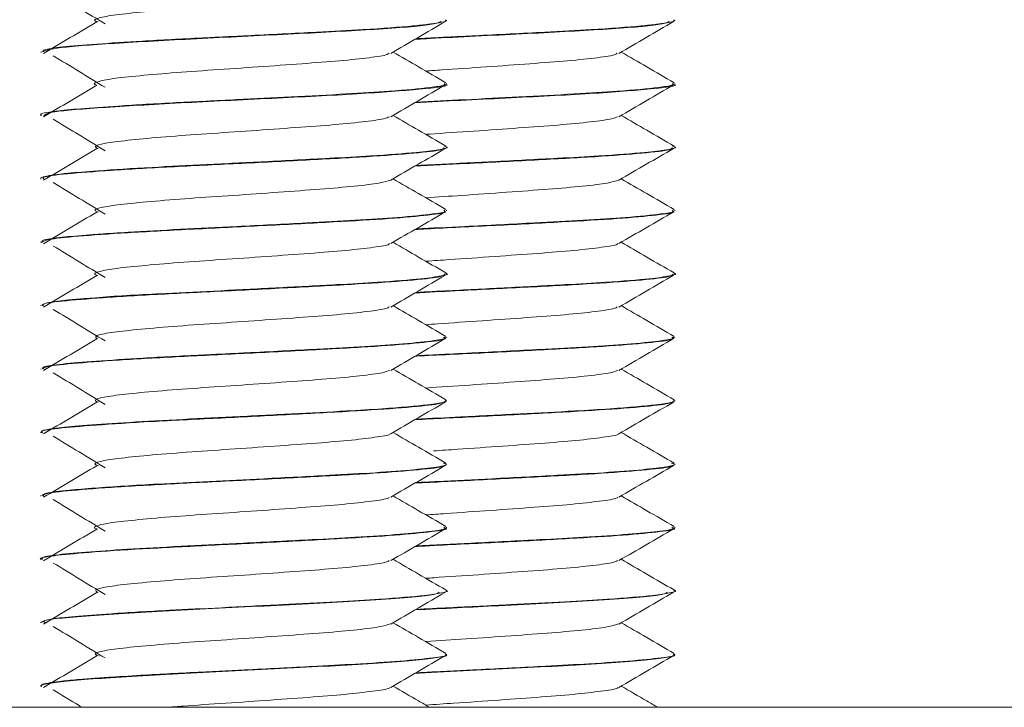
# Model space of a CAD drawing. Header units: millimetres. Extents: x -319 to 825, y -1612 to -168.
# Tile 18 of 41: x -15 to 4, y -242 to -229. Entities that reach past the tile are written whole.
import ezdxf

# ---------------------------------------------------------------- set-up
doc = ezdxf.new("R2010")
doc.units = ezdxf.units.MM

msp = doc.modelspace()

# ---------------------------------------------------------------- linework, layer by layer
at = {"color": 7, "linetype": 'Continuous', "lineweight": 15}
for p, q in [((-6.598, -228.743), (-6.598, -228.733)), ((-2.098, -228.743), (-2.098, -228.733)), ((-14.598, -229.358), (-14.598, -229.368)), ((-6.598, -229.993), (-6.598, -229.982)), ((-2.098, -229.993), (-2.098, -229.982)), ((-14.598, -230.608), (-14.598, -230.618)), ((-6.598, -231.242), (-6.598, -231.233)), ((-2.098, -231.242), (-2.098, -231.233)), ((-14.598, -231.858), (-14.598, -231.867)), ((-6.598, -232.493), (-6.598, -232.483)), ((-2.098, -232.493), (-2.098, -232.483)), ((-14.598, -233.108), (-14.598, -233.118)), ((-6.598, -233.743), (-6.598, -233.733)), ((-2.098, -233.743), (-2.098, -233.733)), ((-14.598, -234.358), (-14.598, -234.367)), ((-6.598, -234.993), (-6.598, -234.983)), ((-2.098, -234.993), (-2.098, -234.983)), ((-14.598, -235.608), (-14.598, -235.618)), ((-6.598, -236.243), (-6.598, -236.233)), ((-2.098, -236.243), (-2.098, -236.233)), ((-14.598, -236.858), (-14.598, -236.867)), ((-6.598, -237.492), (-6.598, -237.483)), ((-2.098, -237.492), (-2.098, -237.483)), ((-14.598, -238.108), (-14.598, -238.118)), ((-6.598, -238.743), (-6.598, -238.733)), ((-2.098, -238.743), (-2.098, -238.733)), ((-14.598, -239.358), (-14.598, -239.368)), ((-6.598, -239.992), (-6.598, -239.983)), ((-2.098, -239.992), (-2.098, -239.983)), ((-14.598, -240.608), (-14.598, -240.617)), ((-6.598, -241.243), (-6.598, -241.233)), ((-2.098, -241.243), (-2.098, -241.233)), ((-14.598, -241.858), (-14.598, -241.868)), ((-28.098, -242.281), (121.902, -242.281))]:
    msp.add_line(p, q, dxfattribs=at)
for points, knots in [([(-14.353, -228.187), (-14.182, -228.29), (-13.84, -228.498), (-13.5, -228.705), (-13.331, -228.809)], [0, 0, 0, 0, 0.500062, 1, 1, 1, 1]), ([(-13.464, -228.768), (-13.484, -228.763), (-13.577, -228.738), (-13.476, -228.69), (-13.153, -228.63), (-12.578, -228.571), (-11.829, -228.508), (-10.964, -228.451), (-10.067, -228.389), (-9.22, -228.328), (-8.491, -228.27), (-7.981, -228.206), (-7.719, -228.165), (-7.716, -228.142), (-7.715, -228.139)], [0, 0, 0, 0, 0.026347, 0.123133, 0.218782, 0.314152, 0.411015, 0.505705, 0.602215, 0.698397, 0.793298, 0.89022, 0.985197, 1, 1, 1, 1]), ([(-14.597, -229.368), (-14.516, -229.337), (-14.353, -229.275), (-13.127, -229.187), (-11.448, -229.096), (-9.574, -229.004), (-7.938, -228.917), (-6.862, -228.833), (-6.752, -228.783), (-6.708, -228.763)], [0, 0, 0, 0, 0.150579, 0.299652, 0.449312, 0.599638, 0.748377, 0.899387, 1, 1, 1, 1]), ([(-6.621, -228.733), (-6.613, -228.736), (-6.579, -228.751), (-6.669, -228.772), (-6.768, -228.791), (-6.831, -228.8), (-6.881, -228.807), (-7.001, -228.823), (-7.374, -228.862), (-8.105, -228.915), (-9.252, -228.976), (-10.227, -229.027), (-10.988, -229.065), (-11.694, -229.099), (-12.588, -229.145), (-13.543, -229.208), (-14.191, -229.261), (-14.566, -229.313), (-14.551, -229.344), (-14.544, -229.358)], [0, 0, 0, 0, 0.015858, 0.070324, 0.101456, 0.110732, 0.115808, 0.135919, 0.185943, 0.300236, 0.382963, 0.495648, 0.532484, 0.565107, 0.666422, 0.757554, 0.851392, 0.936751, 1, 1, 1, 1]), ([(-13.49, -228.768), (-13.665, -228.872), (-14.017, -229.08), (-14.367, -229.287), (-14.542, -229.391)], [0, 0, 0, 0, 0.499963, 1, 1, 1, 1]), ([(-7.698, -229.39), (-7.518, -229.285), (-7.159, -229.076), (-6.799, -228.868), (-6.619, -228.763)], [0, 0, 0, 0, 0.499684, 1, 1, 1, 1]), ([(-7.222, -229.113), (-7.121, -229.107), (-6.48, -229.072), (-5.058, -229.004), (-3.443, -228.917), (-2.361, -228.833), (-2.252, -228.783), (-2.208, -228.763)], [0, 0, 0, 0, 0.048027, 0.307896, 0.565022, 0.826074, 1, 1, 1, 1]), ([(-2.121, -228.733), (-2.113, -228.736), (-2.079, -228.751), (-2.169, -228.772), (-2.268, -228.791), (-2.331, -228.8), (-2.381, -228.807), (-2.501, -228.823), (-2.874, -228.862), (-3.605, -228.915), (-4.751, -228.976), (-5.729, -229.027), (-6.486, -229.065), (-6.883, -229.084), (-7.105, -229.096), (-7.201, -229.101)], [0, 0, 0, 0, 0.026876, 0.1191762, 0.1719315, 0.1876522, 0.1962535, 0.2303344, 0.3151061, 0.5087934, 0.648986, 0.8399459, 0.9023712, 0.9576541, 1, 1, 1, 1]), ([(-3.198, -229.39), (-3.018, -229.285), (-2.659, -229.076), (-2.299, -228.868), (-2.119, -228.763)], [0, 0, 0, 0, 0.499684, 1, 1, 1, 1]), ([(-14.353, -229.437), (-14.182, -229.54), (-13.84, -229.748), (-13.5, -229.955), (-13.331, -230.059)], [0, 0, 0, 0, 0.500074, 1, 1, 1, 1]), ([(-13.49, -230.018), (-13.49, -230.018), (-13.576, -230), (-13.516, -229.956), (-13.271, -229.895), (-12.752, -229.838), (-12.047, -229.775), (-11.205, -229.716), (-10.309, -229.656), (-9.441, -229.593), (-8.673, -229.537), (-8.097, -229.474), (-7.768, -229.425), (-7.738, -229.397), (-7.729, -229.388)], [0, 0, 0, 0, 0.000211, 0.0965, 0.1928643, 0.2875854, 0.3844501, 0.4796191, 0.5754181, 0.672101, 0.7666985, 0.8633996, 0.9591595, 1, 1, 1, 1]), ([(-6.608, -229.968), (-6.788, -229.864), (-7.136, -229.662), (-7.484, -229.46), (-7.652, -229.363)], [0, 0, 0, 0, 0.517443, 1, 1, 1, 1]), ([(-7.005, -229.738), (-6.904, -229.731), (-6.529, -229.704), (-5.805, -229.656), (-4.942, -229.593), (-4.172, -229.537), (-3.597, -229.474), (-3.268, -229.425), (-3.238, -229.397), (-3.229, -229.388)], [0, 0, 0, 0, 0.06396, 0.23628, 0.41019, 0.580348, 0.754288, 0.926538, 1, 1, 1, 1]), ([(-2.108, -229.968), (-2.288, -229.864), (-2.636, -229.662), (-2.984, -229.46), (-3.152, -229.363)], [0, 0, 0, 0, 0.517432, 1, 1, 1, 1]), ([(-6.638, -229.982), (-6.634, -229.994), (-6.624, -230.022), (-6.953, -230.07), (-7.596, -230.131), (-8.581, -230.191), (-9.623, -230.245), (-10.781, -230.305), (-11.974, -230.362), (-13.036, -230.423), (-13.833, -230.48), (-14.386, -230.534), (-14.643, -230.579), (-14.586, -230.605), (-14.58, -230.608)], [0, 0, 0, 0, 0.0557821, 0.1300548, 0.2455785, 0.3317493, 0.4254322, 0.5108834, 0.6072726, 0.7117165, 0.7964265, 0.8756944, 0.9875884, 1, 1, 1, 1]), ([(-13.49, -230.018), (-13.665, -230.122), (-14.017, -230.33), (-14.367, -230.537), (-14.542, -230.641)], [0, 0, 0, 0, 0.49995, 1, 1, 1, 1]), ([(-14.536, -230.618), (-14.507, -230.592), (-14.441, -230.536), (-13.382, -230.454), (-11.777, -230.361), (-9.914, -230.271), (-8.174, -230.183), (-7.01, -230.089), (-6.488, -230.029), (-6.621, -229.996), (-6.632, -229.993)], [0, 0, 0, 0, 0.119688, 0.26336, 0.408852, 0.553264, 0.697517, 0.843143, 0.986776, 1, 1, 1, 1]), ([(-7.698, -230.64), (-7.518, -230.535), (-7.159, -230.326), (-6.799, -230.118), (-6.619, -230.013)], [0, 0, 0, 0, 0.499696, 1, 1, 1, 1]), ([(-7.218, -230.361), (-6.62, -230.331), (-5.422, -230.271), (-3.67, -230.183), (-2.511, -230.089), (-1.988, -230.029), (-2.121, -229.996), (-2.132, -229.993)], [0, 0, 0, 0, 0.2430379, 0.4874647, 0.7342179, 0.9775923, 1, 1, 1, 1]), ([(-2.138, -229.982), (-2.134, -229.994), (-2.124, -230.022), (-2.453, -230.07), (-3.096, -230.131), (-4.081, -230.191), (-5.122, -230.246), (-6.211, -230.302), (-6.879, -230.334), (-7.2, -230.35)], [0, 0, 0, 0, 0.094641, 0.220648, 0.416642, 0.562839, 0.721777, 0.866752, 1, 1, 1, 1]), ([(-3.198, -230.64), (-3.018, -230.535), (-2.659, -230.326), (-2.299, -230.118), (-2.119, -230.013)], [0, 0, 0, 0, 0.499696, 1, 1, 1, 1]), ([(-13.463, -231.269), (-13.493, -231.254), (-13.564, -231.219), (-13.359, -231.161), (-12.916, -231.104), (-12.254, -231.042), (-11.442, -230.981), (-10.552, -230.923), (-9.67, -230.86), (-8.867, -230.802), (-8.232, -230.741), (-7.822, -230.685), (-7.751, -230.652), (-7.723, -230.638)], [0, 0, 0, 0, 0.071416, 0.168001, 0.262424, 0.358787, 0.454608, 0.549381, 0.646065, 0.740712, 0.836693, 0.932946, 1, 1, 1, 1]), ([(-6.608, -231.218), (-6.788, -231.114), (-7.136, -230.912), (-7.484, -230.71), (-7.652, -230.613)], [0, 0, 0, 0, 0.51743, 1, 1, 1, 1]), ([(-7.006, -230.987), (-6.98, -230.985), (-6.69, -230.963), (-6.045, -230.924), (-5.172, -230.86), (-4.366, -230.802), (-3.732, -230.741), (-3.322, -230.685), (-3.251, -230.652), (-3.223, -230.638)], [0, 0, 0, 0, 0.017246, 0.18802, 0.362238, 0.532785, 0.705731, 0.879174, 1, 1, 1, 1]), ([(-2.108, -231.218), (-2.288, -231.114), (-2.636, -230.912), (-2.984, -230.71), (-3.152, -230.613)], [0, 0, 0, 0, 0.517419, 1, 1, 1, 1]), ([(-14.353, -230.687), (-14.182, -230.79), (-13.84, -230.998), (-13.5, -231.205), (-13.331, -231.309)], [0, 0, 0, 0, 0.500062, 1, 1, 1, 1]), ([(-6.639, -231.218), (-6.624, -231.222), (-6.523, -231.246), (-6.714, -231.286), (-7.186, -231.347), (-7.957, -231.405), (-8.997, -231.463), (-10.118, -231.522), (-11.334, -231.582), (-12.487, -231.639), (-13.428, -231.7), (-14.154, -231.757), (-14.517, -231.808), (-14.604, -231.843), (-14.597, -231.857), (-14.597, -231.858)], [0, 0, 0, 0, 0.016343, 0.11136, 0.194656, 0.300878, 0.375571, 0.479458, 0.56777, 0.656881, 0.760619, 0.836331, 0.935569, 0.997601, 1, 1, 1, 1]), ([(-2.139, -231.218), (-2.124, -231.222), (-2.023, -231.246), (-2.214, -231.286), (-2.686, -231.347), (-3.457, -231.405), (-4.498, -231.463), (-5.613, -231.522), (-6.595, -231.57), (-7.075, -231.595), (-7.201, -231.601)], [0, 0, 0, 0, 0.027277, 0.185879, 0.324913, 0.502213, 0.62689, 0.800294, 0.947701, 1, 1, 1, 1]), ([(-14.539, -231.867), (-14.55, -231.856), (-14.58, -231.821), (-14.125, -231.763), (-13.263, -231.697), (-12.074, -231.627), (-10.716, -231.563), (-9.35, -231.491), (-8.118, -231.427), (-7.191, -231.356), (-6.654, -231.296), (-6.649, -231.258), (-6.647, -231.242)], [0, 0, 0, 0, 0.056563, 0.165242, 0.273221, 0.382687, 0.490027, 0.599694, 0.707155, 0.816432, 0.924769, 1, 1, 1, 1]), ([(-13.49, -231.268), (-13.665, -231.372), (-14.017, -231.58), (-14.367, -231.787), (-14.542, -231.891)], [0, 0, 0, 0, 0.499963, 1, 1, 1, 1]), ([(-7.698, -231.89), (-7.518, -231.785), (-7.159, -231.576), (-6.799, -231.368), (-6.619, -231.263)], [0, 0, 0, 0, 0.499684, 1, 1, 1, 1]), ([(-7.219, -231.611), (-6.889, -231.595), (-6.114, -231.557), (-4.848, -231.491), (-3.619, -231.427), (-2.691, -231.356), (-2.154, -231.296), (-2.149, -231.258), (-2.147, -231.242)], [0, 0, 0, 0, 0.137457, 0.322939, 0.504695, 0.689524, 0.872758, 1, 1, 1, 1]), ([(-3.198, -231.89), (-3.018, -231.785), (-2.659, -231.576), (-2.299, -231.368), (-2.119, -231.263)], [0, 0, 0, 0, 0.499684, 1, 1, 1, 1]), ([(-14.353, -231.937), (-14.182, -232.04), (-13.84, -232.248), (-13.5, -232.455), (-13.331, -232.559)], [0, 0, 0, 0, 0.500074, 1, 1, 1, 1]), ([(-13.457, -232.518), (-13.485, -232.509), (-13.574, -232.48), (-13.436, -232.428), (-13.062, -232.37), (-12.45, -232.309), (-11.674, -232.247), (-10.797, -232.19), (-9.904, -232.127), (-9.072, -232.067), (-8.384, -232.008), (-7.882, -231.946), (-7.759, -231.907), (-7.698, -231.889)], [0, 0, 0, 0, 0.044572, 0.141317, 0.236224, 0.33203, 0.428507, 0.522979, 0.619601, 0.715067, 0.810285, 0.906974, 1, 1, 1, 1]), ([(-6.608, -232.468), (-6.788, -232.364), (-7.136, -232.162), (-7.484, -231.96), (-7.652, -231.863)], [0, 0, 0, 0, 0.517443, 1, 1, 1, 1]), ([(-7.006, -232.237), (-6.773, -232.222), (-6.251, -232.186), (-5.403, -232.127), (-4.572, -232.067), (-3.884, -232.008), (-3.382, -231.946), (-3.259, -231.907), (-3.198, -231.889)], [0, 0, 0, 0, 0.141064, 0.315045, 0.486942, 0.658395, 0.832496, 1, 1, 1, 1]), ([(-2.108, -232.468), (-2.288, -232.364), (-2.636, -232.162), (-2.984, -231.96), (-3.152, -231.863)], [0, 0, 0, 0, 0.517432, 1, 1, 1, 1]), ([(-14.585, -233.118), (-14.549, -233.096), (-14.477, -233.05), (-13.804, -232.987), (-12.789, -232.917), (-11.508, -232.85), (-10.126, -232.782), (-8.801, -232.712), (-7.671, -232.648), (-6.918, -232.576), (-6.567, -232.528), (-6.631, -232.499), (-6.644, -232.493)], [0, 0, 0, 0, 0.103271, 0.210698, 0.320061, 0.428286, 0.536743, 0.645976, 0.753498, 0.86317, 0.970506, 1, 1, 1, 1]), ([(-6.648, -232.483), (-6.634, -232.491), (-6.589, -232.516), (-6.878, -232.56), (-7.469, -232.621), (-8.366, -232.679), (-9.444, -232.736), (-10.65, -232.799), (-11.867, -232.858), (-12.777, -232.908), (-13.364, -232.947), (-13.842, -232.983), (-14.303, -233.024), (-14.6, -233.071), (-14.569, -233.1), (-14.561, -233.108)], [0, 0, 0, 0, 0.03725, 0.119378, 0.226872, 0.31517, 0.399742, 0.510611, 0.600424, 0.692286, 0.750485, 0.782948, 0.862711, 0.96212, 1, 1, 1, 1]), ([(-13.49, -232.518), (-13.665, -232.622), (-14.017, -232.83), (-14.367, -233.037), (-14.542, -233.141)], [0, 0, 0, 0, 0.49995, 1, 1, 1, 1]), ([(-7.698, -233.14), (-7.518, -233.035), (-7.159, -232.826), (-6.799, -232.618), (-6.619, -232.513)], [0, 0, 0, 0, 0.499696, 1, 1, 1, 1]), ([(-7.22, -232.862), (-7.145, -232.858), (-6.655, -232.831), (-5.616, -232.782), (-4.304, -232.712), (-3.17, -232.648), (-2.418, -232.576), (-2.067, -232.528), (-2.131, -232.499), (-2.144, -232.493)], [0, 0, 0, 0, 0.033365, 0.216739, 0.401428, 0.583222, 0.768653, 0.95013, 1, 1, 1, 1]), ([(-2.148, -232.483), (-2.134, -232.491), (-2.089, -232.516), (-2.378, -232.56), (-2.969, -232.621), (-3.867, -232.679), (-4.943, -232.736), (-6.107, -232.796), (-6.88, -232.834), (-7.2, -232.85)], [0, 0, 0, 0, 0.0632506, 0.2027086, 0.3852384, 0.5351694, 0.6787761, 0.8670353, 1, 1, 1, 1]), ([(-3.198, -233.14), (-3.018, -233.035), (-2.659, -232.826), (-2.299, -232.618), (-2.119, -232.513)], [0, 0, 0, 0, 0.499696, 1, 1, 1, 1]), ([(-13.47, -233.768), (-13.485, -233.765), (-13.578, -233.741), (-13.491, -233.695), (-13.192, -233.635), (-12.634, -233.577), (-11.899, -233.513), (-11.04, -233.456), (-10.143, -233.394), (-9.289, -233.332), (-8.547, -233.275), (-8.016, -233.212), (-7.734, -233.169), (-7.724, -233.144), (-7.722, -233.139)], [0, 0, 0, 0, 0.017965, 0.114644, 0.210562, 0.305685, 0.402597, 0.497394, 0.593723, 0.690113, 0.784873, 0.881772, 0.976964, 1, 1, 1, 1]), ([(-6.608, -233.718), (-6.788, -233.614), (-7.136, -233.412), (-7.484, -233.21), (-7.652, -233.113)], [0, 0, 0, 0, 0.51743, 1, 1, 1, 1]), ([(-7.005, -233.488), (-6.851, -233.477), (-6.417, -233.447), (-5.64, -233.394), (-4.789, -233.332), (-4.047, -233.275), (-3.516, -233.212), (-3.234, -233.169), (-3.224, -233.144), (-3.222, -233.139)], [0, 0, 0, 0, 0.095492, 0.268849, 0.442315, 0.612851, 0.78723, 0.958544, 1, 1, 1, 1]), ([(-2.108, -233.718), (-2.288, -233.614), (-2.636, -233.412), (-2.984, -233.21), (-3.152, -233.113)], [0, 0, 0, 0, 0.517419, 1, 1, 1, 1]), ([(-14.353, -233.187), (-14.182, -233.29), (-13.84, -233.498), (-13.5, -233.705), (-13.331, -233.809)], [0, 0, 0, 0, 0.500062, 1, 1, 1, 1]), ([(-6.627, -233.718), (-6.618, -233.72), (-6.527, -233.741), (-6.679, -233.778), (-7.079, -233.836), (-7.826, -233.897), (-8.804, -233.952), (-9.867, -234.008), (-11.042, -234.068), (-12.303, -234.131), (-13.196, -234.175), (-13.648, -234.222), (-13.751, -234.225), (-13.766, -234.229), (-13.771, -234.228), (-13.771, -234.228), (-13.771, -234.228), (-13.771, -234.228), (-13.771, -234.228), (-13.771, -234.228), (-13.774, -234.228), (-13.779, -234.228), (-13.792, -234.23), (-13.817, -234.231), (-13.866, -234.236), (-14.012, -234.248), (-14.209, -234.267), (-14.51, -234.306), (-14.547, -234.336), (-14.574, -234.358)], [0, 0, 0, 0, 0.009212, 0.0938539, 0.1801934, 0.2876946, 0.3624275, 0.4557691, 0.5463714, 0.6339461, 0.7572403, 0.7904188, 0.7941573, 0.7960721, 0.7961027, 0.7961183, 0.7961225, 0.7961237, 0.7961263, 0.7961379, 0.7962249, 0.7969228, 0.7983183, 0.8011094, 0.8066918, 0.8178569, 0.8614704, 0.9006527, 1, 1, 1, 1]), ([(-14.544, -234.367), (-14.558, -234.359), (-14.611, -234.328), (-14.22, -234.273), (-13.418, -234.208), (-12.266, -234.137), (-10.923, -234.073), (-9.549, -234.001), (-8.287, -233.936), (-7.305, -233.867), (-6.69, -233.802), (-6.647, -233.761), (-6.628, -233.743)], [0, 0, 0, 0, 0.0400963, 0.1492404, 0.2568187, 0.366463, 0.473775, 0.5833313, 0.6911365, 0.8000201, 0.9089028, 1, 1, 1, 1]), ([(-7.22, -234.112), (-6.958, -234.099), (-6.257, -234.063), (-5.046, -234.001), (-3.788, -233.936), (-2.805, -233.867), (-2.19, -233.802), (-2.147, -233.761), (-2.128, -233.743)], [0, 0, 0, 0, 0.1107158, 0.295859, 0.4780412, 0.6620487, 0.8460517, 1, 1, 1, 1]), ([(-2.127, -233.718), (-2.118, -233.72), (-2.027, -233.741), (-2.179, -233.778), (-2.579, -233.836), (-3.325, -233.897), (-4.305, -233.952), (-5.364, -234.008), (-6.398, -234.061), (-6.985, -234.09), (-7.201, -234.101)], [0, 0, 0, 0, 0.01538, 0.156694, 0.300839, 0.480315, 0.605084, 0.760922, 0.912185, 1, 1, 1, 1]), ([(-13.49, -233.768), (-13.665, -233.872), (-14.017, -234.08), (-14.367, -234.287), (-14.542, -234.391)], [0, 0, 0, 0, 0.499963, 1, 1, 1, 1]), ([(-7.698, -234.39), (-7.518, -234.285), (-7.159, -234.076), (-6.799, -233.868), (-6.619, -233.763)], [0, 0, 0, 0, 0.499684, 1, 1, 1, 1]), ([(-3.198, -234.39), (-3.018, -234.285), (-2.659, -234.076), (-2.299, -233.868), (-2.119, -233.763)], [0, 0, 0, 0, 0.499684, 1, 1, 1, 1]), ([(-14.353, -234.437), (-14.182, -234.54), (-13.84, -234.748), (-13.5, -234.955), (-13.331, -235.059)], [0, 0, 0, 0, 0.500074, 1, 1, 1, 1]), ([(-13.479, -235.019), (-13.504, -235), (-13.554, -234.961), (-13.295, -234.9), (-12.807, -234.843), (-12.113, -234.78), (-11.28, -234.721), (-10.385, -234.662), (-9.513, -234.598), (-8.733, -234.542), (-8.137, -234.479), (-7.784, -234.428), (-7.743, -234.398), (-7.729, -234.388)], [0, 0, 0, 0, 0.0899331, 0.186261, 0.2806916, 0.3772911, 0.472525, 0.5678382, 0.6644159, 0.7588349, 0.8552001, 0.9510097, 1, 1, 1, 1]), ([(-6.608, -234.968), (-6.788, -234.864), (-7.136, -234.662), (-7.484, -234.46), (-7.652, -234.363)], [0, 0, 0, 0, 0.517443, 1, 1, 1, 1]), ([(-7.005, -234.738), (-6.928, -234.732), (-6.58, -234.707), (-5.881, -234.662), (-5.014, -234.598), (-4.232, -234.542), (-3.637, -234.479), (-3.284, -234.428), (-3.243, -234.398), (-3.229, -234.388)], [0, 0, 0, 0, 0.049406, 0.221176, 0.395225, 0.565382, 0.739052, 0.911711, 1, 1, 1, 1]), ([(-2.108, -234.968), (-2.288, -234.864), (-2.636, -234.662), (-2.984, -234.46), (-3.152, -234.363)], [0, 0, 0, 0, 0.517432, 1, 1, 1, 1]), ([(-6.641, -234.983), (-6.628, -234.989), (-6.573, -235.013), (-6.834, -235.054), (-7.367, -235.112), (-8.185, -235.169), (-9.229, -235.225), (-10.208, -235.276), (-10.976, -235.315), (-11.676, -235.348), (-12.588, -235.395), (-13.54, -235.458), (-14.208, -235.513), (-14.568, -235.564), (-14.563, -235.596), (-14.561, -235.608)], [0, 0, 0, 0, 0.027282, 0.11299, 0.212249, 0.295526, 0.38181, 0.495536, 0.528513, 0.56584, 0.664765, 0.758281, 0.85058, 0.942883, 1, 1, 1, 1]), ([(-14.559, -235.618), (-14.546, -235.599), (-14.516, -235.557), (-13.925, -235.496), (-12.961, -235.427), (-11.709, -235.359), (-10.331, -235.293), (-8.99, -235.222), (-7.821, -235.158), (-7.005, -235.087), (-6.595, -235.035), (-6.641, -235.002), (-6.655, -234.993)], [0, 0, 0, 0, 0.0869967, 0.1947109, 0.3036882, 0.4124642, 0.5203601, 0.6298709, 0.7371951, 0.8468549, 0.9543666, 1, 1, 1, 1]), ([(-13.49, -235.018), (-13.665, -235.122), (-14.017, -235.33), (-14.367, -235.537), (-14.542, -235.641)], [0, 0, 0, 0, 0.49995, 1, 1, 1, 1]), ([(-7.698, -235.64), (-7.518, -235.535), (-7.159, -235.326), (-6.799, -235.118), (-6.619, -235.013)], [0, 0, 0, 0, 0.499696, 1, 1, 1, 1]), ([(-7.218, -235.361), (-7.207, -235.36), (-6.791, -235.337), (-5.818, -235.293), (-4.494, -235.222), (-3.32, -235.158), (-2.505, -235.087), (-2.095, -235.035), (-2.141, -235.002), (-2.155, -234.993)], [0, 0, 0, 0, 0.0050144, 0.1877347, 0.37319, 0.5549414, 0.7406523, 0.9227183, 1, 1, 1, 1]), ([(-2.141, -234.983), (-2.128, -234.989), (-2.073, -235.013), (-2.334, -235.054), (-2.867, -235.112), (-3.685, -235.169), (-4.728, -235.225), (-5.709, -235.276), (-6.475, -235.315), (-6.872, -235.333), (-7.108, -235.346), (-7.201, -235.351)], [0, 0, 0, 0, 0.046249, 0.191549, 0.359819, 0.500998, 0.647272, 0.840069, 0.895978, 0.959254, 1, 1, 1, 1]), ([(-3.198, -235.64), (-3.018, -235.535), (-2.659, -235.326), (-2.299, -235.118), (-2.119, -235.013)], [0, 0, 0, 0, 0.499696, 1, 1, 1, 1]), ([(-14.353, -235.687), (-14.182, -235.79), (-13.84, -235.998), (-13.5, -236.205), (-13.331, -236.309)], [0, 0, 0, 0, 0.50005, 1, 1, 1, 1]), ([(-13.459, -236.268), (-13.49, -236.256), (-13.568, -236.223), (-13.386, -236.166), (-12.964, -236.109), (-12.317, -236.047), (-11.516, -235.986), (-10.629, -235.929), (-9.743, -235.865), (-8.931, -235.807), (-8.278, -235.747), (-7.84, -235.688), (-7.754, -235.654), (-7.716, -235.638)], [0, 0, 0, 0, 0.062918, 0.159566, 0.254064, 0.350263, 0.446304, 0.540904, 0.637579, 0.732409, 0.828157, 0.924561, 1, 1, 1, 1]), ([(-6.608, -236.218), (-6.788, -236.114), (-7.136, -235.912), (-7.484, -235.71), (-7.652, -235.613)], [0, 0, 0, 0, 0.51743, 1, 1, 1, 1]), ([(-7.007, -235.987), (-7.004, -235.987), (-6.74, -235.967), (-6.121, -235.929), (-5.246, -235.865), (-4.43, -235.807), (-3.778, -235.747), (-3.34, -235.688), (-3.254, -235.654), (-3.216, -235.638)], [0, 0, 0, 0, 0.0020279, 0.1725342, 0.3467803, 0.5177026, 0.6902758, 0.8640307, 1, 1, 1, 1]), ([(-2.108, -236.218), (-2.288, -236.114), (-2.636, -235.912), (-2.984, -235.71), (-3.152, -235.613)], [0, 0, 0, 0, 0.517419, 1, 1, 1, 1]), ([(-14.559, -236.867), (-14.571, -236.863), (-14.638, -236.835), (-14.303, -236.782), (-13.565, -236.719), (-12.453, -236.647), (-11.131, -236.583), (-9.749, -236.512), (-8.462, -236.445), (-7.428, -236.378), (-6.73, -236.308), (-6.642, -236.265), (-6.599, -236.243)], [0, 0, 0, 0, 0.02368, 0.133157, 0.240523, 0.350212, 0.457683, 0.566994, 0.675332, 0.783687, 0.892988, 1, 1, 1, 1]), ([(-6.617, -236.218), (-6.613, -236.235), (-6.605, -236.269), (-6.982, -236.325), (-7.672, -236.386), (-8.633, -236.444), (-9.638, -236.496), (-10.806, -236.557), (-11.959, -236.611), (-12.988, -236.67), (-13.789, -236.727), (-14.229, -236.767), (-14.479, -236.806), (-14.614, -236.833), (-14.573, -236.852), (-14.562, -236.858)], [0, 0, 0, 0, 0.0754591, 0.1582446, 0.2775632, 0.3455219, 0.4366075, 0.5280046, 0.6161807, 0.7084667, 0.7964464, 0.8758387, 0.9097797, 0.9754039, 1, 1, 1, 1]), ([(-13.49, -236.268), (-13.665, -236.372), (-14.017, -236.58), (-14.367, -236.787), (-14.542, -236.891)], [0, 0, 0, 0, 0.499963, 1, 1, 1, 1]), ([(-7.698, -236.89), (-7.518, -236.785), (-7.159, -236.576), (-6.799, -236.368), (-6.619, -236.263)], [0, 0, 0, 0, 0.499684, 1, 1, 1, 1]), ([(-7.221, -236.612), (-7.025, -236.602), (-6.398, -236.57), (-5.245, -236.512), (-3.963, -236.445), (-2.928, -236.378), (-2.231, -236.308), (-2.142, -236.265), (-2.099, -236.243)], [0, 0, 0, 0, 0.083912, 0.2685613, 0.4515684, 0.6346013, 0.819234, 1, 1, 1, 1]), ([(-2.117, -236.218), (-2.113, -236.235), (-2.105, -236.269), (-2.482, -236.325), (-3.172, -236.386), (-4.133, -236.444), (-5.137, -236.496), (-6.234, -236.553), (-6.907, -236.586), (-7.2, -236.6)], [0, 0, 0, 0, 0.126119, 0.264485, 0.463906, 0.577491, 0.729728, 0.882485, 1, 1, 1, 1]), ([(-3.198, -236.89), (-3.018, -236.785), (-2.659, -236.576), (-2.299, -236.368), (-2.119, -236.263)], [0, 0, 0, 0, 0.499684, 1, 1, 1, 1]), ([(-6.608, -237.468), (-6.788, -237.364), (-7.136, -237.162), (-7.484, -236.96), (-7.652, -236.863)], [0, 0, 0, 0, 0.517443, 1, 1, 1, 1]), ([(-2.108, -237.468), (-2.288, -237.364), (-2.636, -237.162), (-2.984, -236.96), (-3.152, -236.863)], [0, 0, 0, 0, 0.517432, 1, 1, 1, 1]), ([(-14.353, -236.937), (-14.182, -237.04), (-13.84, -237.248), (-13.5, -237.455), (-13.331, -237.559)], [0, 0, 0, 0, 0.500062, 1, 1, 1, 1]), ([(-13.459, -237.518), (-13.484, -237.511), (-13.575, -237.484), (-13.455, -237.433), (-13.105, -237.375), (-12.51, -237.315), (-11.746, -237.252), (-10.874, -237.195), (-9.979, -237.132), (-9.141, -237.072), (-8.427, -237.014), (-7.944, -236.95), (-7.702, -236.912), (-7.705, -236.891), (-7.705, -236.889)], [0, 0, 0, 0, 0.036208, 0.133079, 0.228387, 0.324094, 0.420854, 0.515484, 0.61216, 0.708063, 0.803191, 0.900094, 0.99488, 1, 1, 1, 1]), ([(-6.851, -237.227), (-6.694, -237.216), (-6.251, -237.186), (-5.477, -237.132), (-4.641, -237.072), (-3.927, -237.014), (-3.444, -236.95), (-3.202, -236.912), (-3.205, -236.891), (-3.205, -236.889)], [0, 0, 0, 0, 0.098869, 0.278673, 0.457039, 0.633961, 0.814192, 0.990481, 1, 1, 1, 1]), ([(-6.659, -237.468), (-6.633, -237.476), (-6.557, -237.501), (-6.749, -237.542), (-7.189, -237.596), (-7.95, -237.655), (-8.962, -237.711), (-10.105, -237.771), (-11.278, -237.829), (-12.455, -237.887), (-13.409, -237.948), (-14.121, -238.005), (-14.533, -238.055), (-14.562, -238.092), (-14.575, -238.108)], [0, 0, 0, 0, 0.0378345, 0.1110724, 0.2016271, 0.2922365, 0.3756253, 0.480492, 0.5641465, 0.6471812, 0.7660486, 0.8322201, 0.9252266, 1, 1, 1, 1]), ([(-14.544, -238.118), (-14.546, -238.103), (-14.552, -238.065), (-14.037, -238.006), (-13.127, -237.938), (-11.907, -237.868), (-10.538, -237.804), (-9.184, -237.732), (-7.976, -237.668), (-7.111, -237.597), (-6.658, -237.548), (-6.663, -237.519), (-6.664, -237.513)], [0, 0, 0, 0, 0.072993, 0.184853, 0.296992, 0.409901, 0.521063, 0.634438, 0.745394, 0.858621, 0.970158, 1, 1, 1, 1]), ([(-13.49, -237.518), (-13.665, -237.622), (-14.017, -237.83), (-14.367, -238.037), (-14.542, -238.141)], [0, 0, 0, 0, 0.499938, 1, 1, 1, 1]), ([(-7.698, -238.14), (-7.518, -238.035), (-7.159, -237.826), (-6.799, -237.618), (-6.619, -237.513)], [0, 0, 0, 0, 0.499696, 1, 1, 1, 1]), ([(-7.218, -237.861), (-6.83, -237.842), (-5.991, -237.801), (-4.682, -237.732), (-3.477, -237.668), (-2.61, -237.597), (-2.158, -237.548), (-2.163, -237.519), (-2.164, -237.513)], [0, 0, 0, 0, 0.1697502, 0.3662836, 0.5586311, 0.7549175, 0.9482653, 1, 1, 1, 1]), ([(-2.159, -237.468), (-2.133, -237.476), (-2.057, -237.501), (-2.249, -237.542), (-2.689, -237.596), (-3.45, -237.655), (-4.463, -237.711), (-5.602, -237.771), (-6.579, -237.819), (-7.059, -237.844), (-7.201, -237.851)], [0, 0, 0, 0, 0.0631434, 0.1853711, 0.3365011, 0.4877226, 0.6268943, 0.8019098, 0.9415278, 1, 1, 1, 1]), ([(-3.198, -238.14), (-3.018, -238.035), (-2.659, -237.826), (-2.299, -237.618), (-2.119, -237.513)], [0, 0, 0, 0, 0.499696, 1, 1, 1, 1]), ([(-14.353, -238.187), (-14.182, -238.29), (-13.84, -238.498), (-13.5, -238.705), (-13.331, -238.809)], [0, 0, 0, 0, 0.50005, 1, 1, 1, 1]), ([(-13.478, -238.768), (-13.487, -238.766), (-13.578, -238.745), (-13.503, -238.7), (-13.229, -238.64), (-12.689, -238.582), (-11.967, -238.518), (-11.116, -238.461), (-10.219, -238.4), (-9.358, -238.337), (-8.604, -238.281), (-8.052, -238.217), (-7.749, -238.172), (-7.731, -238.145), (-7.726, -238.139)], [0, 0, 0, 0, 0.009617, 0.106149, 0.202308, 0.297233, 0.394157, 0.489109, 0.58523, 0.681791, 0.776462, 0.873303, 0.968763, 1, 1, 1, 1]), ([(-6.608, -238.718), (-6.788, -238.614), (-7.136, -238.412), (-7.484, -238.21), (-7.652, -238.113)], [0, 0, 0, 0, 0.517443, 1, 1, 1, 1]), ([(-7.005, -238.488), (-6.875, -238.479), (-6.469, -238.45), (-5.716, -238.4), (-4.859, -238.337), (-4.104, -238.281), (-3.552, -238.217), (-3.249, -238.172), (-3.231, -238.145), (-3.226, -238.139)], [0, 0, 0, 0, 0.080984, 0.253892, 0.42759, 0.597885, 0.772093, 0.943811, 1, 1, 1, 1]), ([(-2.108, -238.718), (-2.288, -238.614), (-2.636, -238.412), (-2.984, -238.21), (-3.152, -238.113)], [0, 0, 0, 0, 0.517432, 1, 1, 1, 1]), ([(-14.583, -239.368), (-14.588, -239.366), (-14.664, -239.342), (-14.376, -239.292), (-13.706, -239.229), (-12.634, -239.157), (-11.336, -239.092), (-9.951, -239.023), (-8.645, -238.954), (-7.549, -238.889), (-6.853, -238.817), (-6.545, -238.773), (-6.618, -238.746), (-6.627, -238.743)], [0, 0, 0, 0, 0.007372, 0.117034, 0.224363, 0.333946, 0.441756, 0.550674, 0.65956, 0.767399, 0.87697, 0.984303, 1, 1, 1, 1]), ([(-6.652, -238.733), (-6.637, -238.741), (-6.585, -238.769), (-6.895, -238.812), (-7.492, -238.872), (-8.311, -238.926), (-9.366, -238.982), (-10.514, -239.042), (-11.735, -239.101), (-12.78, -239.157), (-13.669, -239.217), (-14.289, -239.272), (-14.6, -239.321), (-14.566, -239.349), (-14.557, -239.358)], [0, 0, 0, 0, 0.038247, 0.13314, 0.220165, 0.315062, 0.390538, 0.500846, 0.588016, 0.682557, 0.77178, 0.865181, 0.960798, 1, 1, 1, 1]), ([(-13.49, -238.768), (-13.665, -238.872), (-14.017, -239.08), (-14.367, -239.287), (-14.542, -239.391)], [0, 0, 0, 0, 0.499963, 1, 1, 1, 1]), ([(-7.698, -239.39), (-7.518, -239.285), (-7.159, -239.076), (-6.799, -238.868), (-6.619, -238.763)], [0, 0, 0, 0, 0.499684, 1, 1, 1, 1]), ([(-7.221, -239.112), (-7.09, -239.105), (-6.538, -239.076), (-5.445, -239.023), (-4.146, -238.954), (-3.048, -238.889), (-2.353, -238.817), (-2.045, -238.773), (-2.118, -238.746), (-2.127, -238.743)], [0, 0, 0, 0, 0.056838, 0.240857, 0.424822, 0.607017, 0.792142, 0.973479, 1, 1, 1, 1]), ([(-2.152, -238.733), (-2.137, -238.741), (-2.085, -238.769), (-2.395, -238.812), (-2.992, -238.872), (-3.81, -238.926), (-4.868, -238.982), (-6.002, -239.042), (-6.862, -239.082), (-7.196, -239.1), (-7.199, -239.1)], [0, 0, 0, 0, 0.064958, 0.226122, 0.373924, 0.535096, 0.663283, 0.850629, 0.998677, 1, 1, 1, 1]), ([(-3.198, -239.39), (-3.018, -239.285), (-2.659, -239.076), (-2.299, -238.868), (-2.119, -238.763)], [0, 0, 0, 0, 0.499684, 1, 1, 1, 1]), ([(-13.471, -240.019), (-13.498, -240.002), (-13.559, -239.965), (-13.326, -239.905), (-12.858, -239.848), (-12.179, -239.786), (-11.355, -239.726), (-10.462, -239.667), (-9.585, -239.604), (-8.794, -239.547), (-8.18, -239.485), (-7.801, -239.431), (-7.747, -239.4), (-7.727, -239.388)], [0, 0, 0, 0, 0.081401, 0.177866, 0.272265, 0.368777, 0.4643, 0.559339, 0.655986, 0.75048, 0.846689, 0.942721, 1, 1, 1, 1]), ([(-6.608, -239.968), (-6.788, -239.864), (-7.136, -239.662), (-7.484, -239.46), (-7.652, -239.363)], [0, 0, 0, 0, 0.517443, 1, 1, 1, 1]), ([(-7.006, -239.738), (-6.952, -239.734), (-6.631, -239.71), (-5.956, -239.667), (-5.086, -239.604), (-4.293, -239.547), (-3.68, -239.485), (-3.301, -239.431), (-3.247, -239.4), (-3.227, -239.388)], [0, 0, 0, 0, 0.034743, 0.205989, 0.380133, 0.550396, 0.723751, 0.896792, 1, 1, 1, 1]), ([(-2.108, -239.968), (-2.288, -239.864), (-2.636, -239.662), (-2.984, -239.46), (-3.152, -239.363)], [0, 0, 0, 0, 0.517432, 1, 1, 1, 1]), ([(-14.353, -239.437), (-14.182, -239.54), (-13.84, -239.748), (-13.5, -239.955), (-13.331, -240.059)], [0, 0, 0, 0, 0.500062, 1, 1, 1, 1]), ([(-6.623, -239.968), (-6.616, -239.97), (-6.526, -239.99), (-6.668, -240.026), (-7.042, -240.082), (-7.772, -240.143), (-8.776, -240.201), (-9.85, -240.258), (-10.997, -240.316), (-12.168, -240.372), (-13.182, -240.432), (-13.938, -240.489), (-14.478, -240.544), (-14.547, -240.584), (-14.587, -240.608)], [0, 0, 0, 0, 0.007458, 0.0925, 0.168839, 0.28308, 0.362937, 0.45244, 0.545438, 0.627637, 0.732079, 0.816532, 0.893766, 1, 1, 1, 1]), ([(-2.123, -239.968), (-2.116, -239.97), (-2.026, -239.99), (-2.168, -240.026), (-2.542, -240.082), (-3.272, -240.143), (-4.277, -240.201), (-5.348, -240.258), (-6.378, -240.31), (-6.981, -240.339), (-7.2, -240.35)], [0, 0, 0, 0, 0.012457, 0.154472, 0.281955, 0.472733, 0.60609, 0.755557, 0.91086, 1, 1, 1, 1]), ([(-14.483, -240.617), (-14.515, -240.606), (-14.641, -240.561), (-13.798, -240.483), (-12.153, -240.378), (-10.031, -240.278), (-8.114, -240.178), (-6.858, -240.087), (-6.774, -240.033), (-6.743, -240.013)], [0, 0, 0, 0, 0.055781, 0.223669, 0.39345, 0.561275, 0.729395, 0.899105, 1, 1, 1, 1]), ([(-13.49, -240.018), (-13.665, -240.122), (-14.017, -240.33), (-14.367, -240.537), (-14.542, -240.641)], [0, 0, 0, 0, 0.499938, 1, 1, 1, 1]), ([(-7.698, -240.64), (-7.518, -240.535), (-7.159, -240.326), (-6.799, -240.118), (-6.619, -240.013)], [0, 0, 0, 0, 0.499696, 1, 1, 1, 1]), ([(-7.219, -240.361), (-6.665, -240.334), (-5.439, -240.272), (-3.609, -240.178), (-2.359, -240.087), (-2.274, -240.033), (-2.243, -240.013)], [0, 0, 0, 0, 0.2401749, 0.5313436, 0.8252608, 1, 1, 1, 1]), ([(-3.198, -240.64), (-3.018, -240.535), (-2.659, -240.326), (-2.299, -240.118), (-2.119, -240.013)], [0, 0, 0, 0, 0.499696, 1, 1, 1, 1]), ([(-14.353, -240.687), (-14.182, -240.79), (-13.84, -240.998), (-13.5, -241.205), (-13.331, -241.309)], [0, 0, 0, 0, 0.50005, 1, 1, 1, 1]), ([(-13.457, -241.268), (-13.487, -241.257), (-13.571, -241.226), (-13.41, -241.172), (-13.01, -241.114), (-12.379, -241.053), (-11.589, -240.991), (-10.706, -240.934), (-9.817, -240.871), (-8.995, -240.812), (-8.326, -240.752), (-7.858, -240.692), (-7.756, -240.655), (-7.708, -240.638)], [0, 0, 0, 0, 0.054442, 0.151118, 0.245739, 0.341737, 0.437963, 0.532437, 0.629071, 0.724134, 0.819617, 0.916134, 1, 1, 1, 1]), ([(-6.608, -241.218), (-6.788, -241.114), (-7.136, -240.912), (-7.484, -240.71), (-7.652, -240.613)], [0, 0, 0, 0, 0.517443, 1, 1, 1, 1]), ([(-7.007, -240.987), (-6.743, -240.969), (-6.189, -240.932), (-5.316, -240.871), (-4.495, -240.812), (-3.825, -240.752), (-3.358, -240.692), (-3.256, -240.655), (-3.208, -240.638)], [0, 0, 0, 0, 0.157856, 0.331905, 0.503127, 0.675104, 0.848945, 1, 1, 1, 1]), ([(-2.108, -241.218), (-2.288, -241.114), (-2.636, -240.912), (-2.984, -240.71), (-3.152, -240.613)], [0, 0, 0, 0, 0.517432, 1, 1, 1, 1]), ([(-14.575, -241.868), (-14.582, -241.864), (-14.62, -241.843), (-14.355, -241.786), (-13.615, -241.721), (-12.495, -241.651), (-11.531, -241.601), (-10.505, -241.551), (-9.155, -241.481), (-7.929, -241.416), (-7.093, -241.346), (-6.718, -241.295), (-6.56, -241.262), (-6.603, -241.244), (-6.605, -241.243)], [0, 0, 0, 0, 0.018488, 0.101046, 0.262005, 0.34458, 0.425681, 0.506835, 0.589411, 0.750365, 0.83293, 0.914399, 0.99521, 1, 1, 1, 1]), ([(-6.625, -241.233), (-6.616, -241.236), (-6.563, -241.259), (-6.797, -241.299), (-7.342, -241.361), (-8.198, -241.419), (-9.249, -241.476), (-10.144, -241.523), (-10.889, -241.56), (-11.591, -241.594), (-12.422, -241.637), (-13.069, -241.677), (-13.372, -241.698), (-13.508, -241.708), (-13.633, -241.717), (-13.867, -241.735), (-14.275, -241.771), (-14.561, -241.816), (-14.589, -241.848), (-14.597, -241.858)], [0, 0, 0, 0, 0.016699, 0.103472, 0.2078, 0.304033, 0.380886, 0.491741, 0.517385, 0.559237, 0.660703, 0.724872, 0.746896, 0.759026, 0.771461, 0.791429, 0.847286, 0.952954, 1, 1, 1, 1]), ([(-13.49, -241.268), (-13.665, -241.372), (-14.017, -241.58), (-14.367, -241.787), (-14.542, -241.891)], [0, 0, 0, 0, 0.499963, 1, 1, 1, 1]), ([(-7.698, -241.89), (-7.518, -241.785), (-7.159, -241.576), (-6.799, -241.368), (-6.619, -241.263)], [0, 0, 0, 0, 0.499696, 1, 1, 1, 1]), ([(-7.219, -241.612), (-7.154, -241.608), (-6.773, -241.588), (-6, -241.552), (-4.657, -241.481), (-3.428, -241.416), (-2.593, -241.346), (-2.218, -241.295), (-2.06, -241.262), (-2.103, -241.244), (-2.105, -241.243)], [0, 0, 0, 0, 0.028698, 0.165948, 0.305602, 0.577811, 0.717445, 0.855229, 0.991898, 1, 1, 1, 1]), ([(-2.125, -241.233), (-2.116, -241.236), (-2.063, -241.259), (-2.297, -241.299), (-2.842, -241.361), (-3.698, -241.419), (-4.748, -241.476), (-5.645, -241.522), (-6.388, -241.56), (-6.802, -241.58), (-7.083, -241.595), (-7.201, -241.601)], [0, 0, 0, 0, 0.028313, 0.175438, 0.35233, 0.515495, 0.645801, 0.833758, 0.877237, 0.948199, 1, 1, 1, 1]), ([(-3.198, -241.89), (-3.018, -241.785), (-2.659, -241.576), (-2.299, -241.368), (-2.119, -241.263)], [0, 0, 0, 0, 0.499696, 1, 1, 1, 1]), ([(-12.074, -242.281), (-11.982, -242.273), (-11.65, -242.245), (-10.945, -242.2), (-10.056, -242.138), (-9.208, -242.077), (-8.482, -242.019), (-7.976, -241.955), (-7.716, -241.915), (-7.714, -241.892), (-7.714, -241.889)], [0, 0, 0, 0, 0.058407, 0.210134, 0.364849, 0.518934, 0.671068, 0.826397, 0.978557, 1, 1, 1, 1]), ([(-6.931, -242.281), (-7.004, -242.239), (-7.244, -242.1), (-7.484, -241.96), (-7.652, -241.863)], [0, 0, 0, 0, 0.301041, 1, 1, 1, 1]), ([(-7.006, -242.238), (-6.822, -242.225), (-6.356, -242.193), (-5.552, -242.138), (-4.709, -242.077), (-3.981, -242.019), (-3.476, -241.955), (-3.216, -241.915), (-3.214, -241.892), (-3.214, -241.889)], [0, 0, 0, 0, 0.112475, 0.286318, 0.459454, 0.630396, 0.804928, 0.9759, 1, 1, 1, 1]), ([(-2.431, -242.281), (-2.504, -242.239), (-2.744, -242.1), (-2.984, -241.96), (-3.152, -241.863)], [0, 0, 0, 0, 0.301041, 1, 1, 1, 1]), ([(-14.353, -241.937), (-14.181, -242.04), (-13.992, -242.155), (-13.804, -242.27), (-13.786, -242.281)], [0, 0, 0, 0, 0.903982, 1, 1, 1, 1])]:
    msp.add_open_spline(points, degree=3, knots=knots, dxfattribs=at)

doc.saveas('drawing.dxf')
